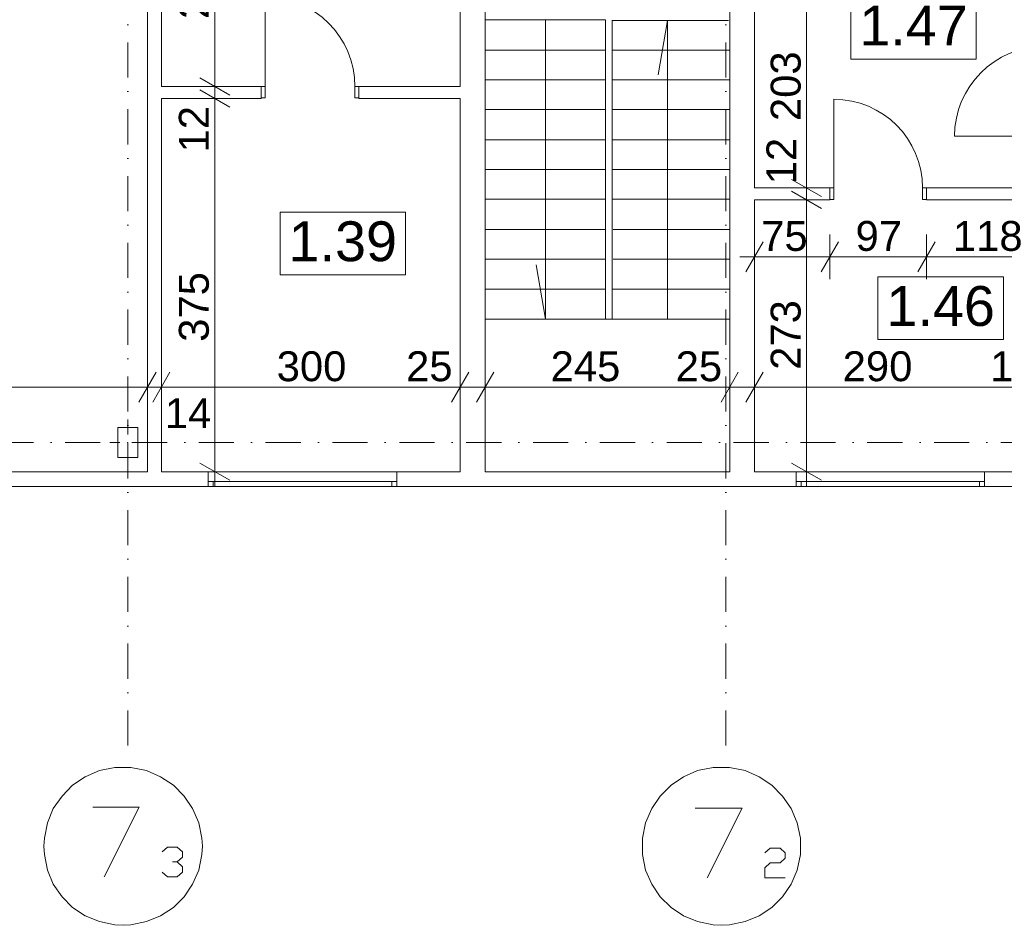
# Model space of a CAD drawing. Extents: x -283435 to 14216, y -77540 to 30522.
# Tile 92 of 177: x -129287 to -119413, y -77508 to -68419. Entities that reach past the tile are written whole.
import ezdxf

# ---------------------------------------------------------------- set-up
doc = ezdxf.new("R2010")
doc.units = 0
doc.header["$MEASUREMENT"] = 0
doc.linetypes.add('Kropki i Kreski', pattern=[670.277762, 352.777767, -176.388884, 0, -141.111112])
for name, color, linetype in [('Drzwi ArchiCAD', 7, 'Continuous'), ('Okna ArchiCADa', 7, 'Continuous'), ('SŁUPY', 7, 'Continuous'), ('WYMIARY', 7, 'Continuous'), ('ŚCIANY', 7, 'Continuous')]:
    doc.layers.add(name, color=color, linetype=linetype)
for name, color, linetype, lineweight in [('Drzwi ArchiCAD_Nr_Pióra__3', 3, 'Continuous', 18), ('Drzwi ArchiCAD_Nr_Pióra__7', 7, 'Continuous', 18), ('LINIE_Nr_Pióra__7', 7, 'Continuous', 18), ('Okna ArchiCADa_Nr_Pióra__23', 23, 'Continuous', 18), ('Okna ArchiCADa_Nr_Pióra__3', 3, 'Continuous', 18), ('Okna ArchiCADa_Nr_Pióra__7', 7, 'Continuous', 18), ('OPISY_Nr_Pióra__65', 65, 'Continuous', 18), ('OPISY_Nr_Pióra__86', 86, 'Continuous', 18), ('OSIE_Nr_Pióra__5', 5, 'Continuous', 18), ('OSIE_Nr_Pióra__7', 7, 'Continuous', 18), ('SŁUPY_Nr_Pióra__20', 20, 'Continuous', 18), ('WYMIARY_Nr_Pióra__4', 4, 'Continuous', 18), ('WYMIARY_Nr_Pióra__5', 5, 'Continuous', 18), ('ŚCIANY_Nr_Pióra__7', 7, 'Continuous', 18)]:
    doc.layers.add(name, color=color, linetype=linetype, lineweight=lineweight)
doc.layers.add('SŁUPY_Nr_Pióra__28', color=7, linetype='Continuous', lineweight=18, true_color=0x260900)
doc.styles.add('GENERATED_STYLE_1', font='arial.ttf')
doc.styles.add('GENERATED_STYLE_2', font='txt')
doc.dimstyles.new('GENERATED_STYLE__1', dxfattribs={"dimtxt": 300, "dimasz": 228, "dimexe": 0.18, "dimexo": 0, "dimgap": 0.09, "dimtad": 1, "dimdec": 0, "dimlfac": 0.1, "dimzin": 0, "dimdsep": 46, "dimtxsty": 'GENERATED_STYLE_2', "dimblk": 'ARROWHEAD_2', "dimblk1": 'ARROWHEAD_2', "dimblk2": 'ARROWHEAD_2', "dimcen": 0.09, "dimclrd": 256, "dimclre": 256, "dimclrt": 256, "dimazin": 0, "dimtfac": 1, "dimtdec": 4, "dimtmove": 0, "dimatfit": 3, "dimfxl": 1, "dimtolj": 1, "dimtzin": 0, "dimarcsym": 0})
doc.dimstyles.new('GENERATED_STYLE__2', dxfattribs={"dimtxt": 300, "dimasz": 228, "dimexe": 0.18, "dimexo": 0, "dimgap": 0.09, "dimtad": 1, "dimtih": 1, "dimtoh": 1, "dimdec": 0, "dimlfac": 0.1, "dimzin": 0, "dimdsep": 46, "dimtxsty": 'GENERATED_STYLE_2', "dimblk": 'ARROWHEAD_2', "dimblk1": 'ARROWHEAD_2', "dimblk2": 'ARROWHEAD_2', "dimcen": 0.09, "dimclrd": 256, "dimclre": 256, "dimclrt": 256, "dimazin": 0, "dimtfac": 1, "dimtdec": 4, "dimtmove": 0, "dimatfit": 3, "dimfxl": 1, "dimtolj": 1, "dimtzin": 0, "dimarcsym": 0})
doc.dimstyles.new('GENERATED_STYLE__3', dxfattribs={"dimtxt": 300, "dimasz": 228, "dimexe": 0.18, "dimexo": 0, "dimgap": 0.09, "dimtad": 1, "dimtih": 1, "dimtoh": 1, "dimdec": 0, "dimlfac": 0.1, "dimzin": 0, "dimdsep": 46, "dimtxsty": 'GENERATED_STYLE_2', "dimblk": 'ARROWHEAD_2', "dimblk1": 'ARROWHEAD_2', "dimblk2": 'ARROWHEAD_2', "dimcen": 0.09, "dimclrd": 256, "dimclre": 256, "dimclrt": 256, "dimazin": 0, "dimtfac": 1, "dimtdec": 4, "dimtmove": 2, "dimatfit": 3, "dimfxl": 1, "dimtolj": 1, "dimtzin": 0, "dimarcsym": 0})
doc.dimstyles.new('GENERATED_STYLE__4', dxfattribs={"dimtxt": 300, "dimasz": 228, "dimexe": 0.18, "dimexo": 0, "dimgap": 0.09, "dimtad": 1, "dimdec": 0, "dimlfac": 0.1, "dimzin": 0, "dimdsep": 46, "dimtxsty": 'GENERATED_STYLE_2', "dimblk": 'ARROWHEAD_2', "dimblk1": 'ARROWHEAD_2', "dimblk2": 'ARROWHEAD_2', "dimcen": 0.09, "dimclrd": 256, "dimclre": 256, "dimclrt": 256, "dimazin": 0, "dimtfac": 1, "dimtdec": 4, "dimtmove": 2, "dimatfit": 3, "dimfxl": 1, "dimtolj": 1, "dimtzin": 0, "dimarcsym": 0})

# ---------------------------------------------------------------- blocks, each defined once
blk = doc.blocks.new('D1 Drzwi proste 12_68')
at = {"layer": 'Drzwi ArchiCAD_Nr_Pióra__3', "linetype": 'Continuous'}
for p, q in [((450, 0), (450, 900)), ((-450, 0), (-490, 0)), ((-490, 0), (-490, -115)), ((-450, -115), (-450, 0)), ((490, 0), (450, 0)), ((450, 0), (450, -115)), ((490, -115), (490, 0)), ((-490, -115), (-450, -115)), ((450, -115), (490, -115))]:
    blk.add_line(p, q, dxfattribs=at)
blk.add_arc((450, 0), 900, 90, 180, dxfattribs=at)
at = {"layer": 'Drzwi ArchiCAD_Nr_Pióra__7', "linetype": 'Continuous'}
for p, q in [((-490, 0), (-490, -115)), ((490, 0), (490, -115))]:
    blk.add_line(p, q, dxfattribs=at)
blk = doc.blocks.new('Ściana_216', base_point=(-119012.1, -72955.8))
at = {"layer": 'ŚCIANY_Nr_Pióra__7', "linetype": 'Continuous'}
for p, q in [((-119012.1, -66596.5), (-119012.1, -68648.7)), ((-118892.1, -68648.7), (-118892.1, -66596.5)), ((-119012.1, -68648.7), (-118897.1, -68648.7)), ((-118897.1, -68648.7), (-118892.1, -68648.7)), ((-119012.1, -69628.7), (-118897.1, -69628.7)), ((-119012.1, -69628.7), (-119012.1, -70108.7)), ((-118897.1, -69628.7), (-118892.1, -69628.7)), ((-118892.1, -72955.8), (-118892.1, -69628.7)), ((-119012.1, -70228.7), (-119012.1, -72955.8))]:
    blk.add_line(p, q, dxfattribs=at)
at = {"layer": 'Drzwi ArchiCAD', "linetype": 'Continuous', "xscale": -1, "rotation": 90}
blk.add_blockref('D1 Drzwi proste 12_68', (-119012.1, -69138.7), dxfattribs=at)
blk = doc.blocks.new('D1 Drzwi proste 12_69')
at = {"layer": 'Drzwi ArchiCAD_Nr_Pióra__3', "linetype": 'Continuous'}
for p, q in [((445, 0), (445, 890)), ((-445, 0), (-485, 0)), ((-485, 0), (-485, -115)), ((-445, -115), (-445, 0)), ((485, 0), (445, 0)), ((445, 0), (445, -115)), ((485, -115), (485, 0)), ((-485, -115), (-445, -115)), ((445, -115), (485, -115))]:
    blk.add_line(p, q, dxfattribs=at)
blk.add_arc((445, 0), 890, 90, 180, dxfattribs=at)
at = {"layer": 'Drzwi ArchiCAD_Nr_Pióra__7', "linetype": 'Continuous'}
for p, q in [((-485, 0), (-485, -115)), ((485, 0), (485, -115))]:
    blk.add_line(p, q, dxfattribs=at)
blk = doc.blocks.new('Ściana_217', base_point=(-119012.1, -70228.7))
at = {"layer": 'ŚCIANY_Nr_Pióra__7', "linetype": 'Continuous'}
for p, q in [((-121161.7, -70108.7), (-121916.7, -70108.7)), ((-121161.7, -70108.7), (-121161.7, -70223.7)), ((-120191.7, -70108.7), (-120191.7, -70223.7)), ((-119012.1, -70108.7), (-120191.7, -70108.7)), ((-121916.7, -70228.7), (-121161.7, -70228.7)), ((-121161.7, -70223.7), (-121161.7, -70228.7)), ((-120191.7, -70223.7), (-120191.7, -70228.7)), ((-120191.7, -70228.7), (-119012.1, -70228.7))]:
    blk.add_line(p, q, dxfattribs=at)
at = {"layer": 'Drzwi ArchiCAD', "linetype": 'Continuous', "xscale": -1}
blk.add_blockref('D1 Drzwi proste 12_69', (-120676.7, -70108.7), dxfattribs=at)
blk = doc.blocks.new('Ściana_218', base_point=(-121916.7, -67962.4))
at = {"layer": 'ŚCIANY_Nr_Pióra__7', "linetype": 'Continuous'}
for p, q in [((-122166.7, -67962.4), (-122166.7, -72955.8)), ((-121916.7, -70108.7), (-121916.7, -68082.4)), ((-121916.7, -72955.8), (-121916.7, -70228.7))]:
    blk.add_line(p, q, dxfattribs=at)
blk = doc.blocks.new('D1 Drzwi proste 12_70')
at = {"layer": 'Drzwi ArchiCAD_Nr_Pióra__3', "linetype": 'Continuous'}
for p, q in [((450, 0), (450, 900)), ((-450, 0), (-490, 0)), ((-490, 0), (-490, -115)), ((-450, -115), (-450, 0)), ((490, 0), (450, 0)), ((450, 0), (450, -115)), ((490, -115), (490, 0)), ((-490, -115), (-450, -115)), ((450, -115), (490, -115))]:
    blk.add_line(p, q, dxfattribs=at)
blk.add_arc((450, 0), 900, 90, 180, dxfattribs=at)
at = {"layer": 'Drzwi ArchiCAD_Nr_Pióra__7', "linetype": 'Continuous'}
for p, q in [((-490, 0), (-490, -115)), ((490, 0), (490, -115))]:
    blk.add_line(p, q, dxfattribs=at)
blk = doc.blocks.new('Ściana_220', base_point=(-124619.9, -69210.2))
at = {"layer": 'ŚCIANY_Nr_Pióra__7', "linetype": 'Continuous'}
for p, q in [((-126865.8, -69090.2), (-127866.2, -69090.2)), ((-126865.8, -69090.2), (-126865.8, -69205.2)), ((-125885.8, -69090.2), (-125885.8, -69205.2)), ((-124869.9, -69090.2), (-125885.8, -69090.2)), ((-127866.2, -69210.2), (-126865.8, -69210.2)), ((-126865.8, -69205.2), (-126865.8, -69210.2)), ((-125885.8, -69205.2), (-125885.8, -69210.2)), ((-125885.8, -69210.2), (-124869.9, -69210.2))]:
    blk.add_line(p, q, dxfattribs=at)
at = {"layer": 'Drzwi ArchiCAD', "linetype": 'Continuous', "xscale": -1}
blk.add_blockref('D1 Drzwi proste 12_70', (-126375.8, -69090.2), dxfattribs=at)
blk = doc.blocks.new('D1 Drzwi proste 12_71')
at = {"layer": 'Drzwi ArchiCAD_Nr_Pióra__3', "linetype": 'Continuous'}
for p, q in [((450, 0), (450, 900)), ((-450, 0), (-490, 0)), ((-490, 0), (-490, -115)), ((-450, -115), (-450, 0)), ((490, 0), (450, 0)), ((450, 0), (450, -115)), ((490, -115), (490, 0)), ((-490, -115), (-450, -115)), ((450, -115), (490, -115))]:
    blk.add_line(p, q, dxfattribs=at)
blk.add_arc((450, 0), 900, 90, 180, dxfattribs=at)
at = {"layer": 'Drzwi ArchiCAD_Nr_Pióra__7', "linetype": 'Continuous'}
for p, q in [((-490, 0), (-490, -115)), ((490, 0), (490, -115))]:
    blk.add_line(p, q, dxfattribs=at)
blk = doc.blocks.new('D1 Drzwi proste 12_72')
at = {"layer": 'Drzwi ArchiCAD_Nr_Pióra__3', "linetype": 'Continuous'}
for p, q in [((450, 0), (450, 900)), ((-450, 0), (-490, 0)), ((-490, 0), (-490, -115)), ((-450, -115), (-450, 0)), ((490, 0), (450, 0)), ((450, 0), (450, -115)), ((490, -115), (490, 0)), ((-490, -115), (-450, -115)), ((450, -115), (490, -115))]:
    blk.add_line(p, q, dxfattribs=at)
blk.add_arc((450, 0), 900, 90, 180, dxfattribs=at)
at = {"layer": 'Drzwi ArchiCAD_Nr_Pióra__7', "linetype": 'Continuous'}
for p, q in [((-490, 0), (-490, -115)), ((490, 0), (490, -115))]:
    blk.add_line(p, q, dxfattribs=at)
blk = doc.blocks.new('Ściana_221', base_point=(-127866.2, -60663))
at = {"layer": 'ŚCIANY_Nr_Pióra__7', "linetype": 'Continuous'}
for p, q in [((-128006.2, -60813), (-128006.2, -61437.4)), ((-127866.2, -61437.4), (-127866.2, -60813)), ((-127981.2, -61437.4), (-128006.2, -61437.4)), ((-127866.2, -61437.4), (-127981.2, -61437.4)), ((-127981.2, -62417.4), (-128006.2, -62417.4)), ((-128006.2, -62417.4), (-128006.2, -67088.9)), ((-127866.2, -62417.4), (-127981.2, -62417.4)), ((-127866.2, -63714.7), (-127866.2, -62417.4)), ((-127866.2, -64827.5), (-127866.2, -63834.7)), ((-127866.2, -66476.5), (-127866.2, -64947.5)), ((-127866.2, -67088.9), (-127866.2, -66596.5)), ((-127981.2, -67088.9), (-128006.2, -67088.9)), ((-127866.2, -67088.9), (-127981.2, -67088.9)), ((-127981.2, -68068.9), (-128006.2, -68068.9)), ((-128006.2, -68068.9), (-128006.2, -72955.8)), ((-127866.2, -68068.9), (-127981.2, -68068.9)), ((-127866.2, -69090.2), (-127866.2, -68068.9)), ((-127866.2, -72955.8), (-127866.2, -69210.2))]:
    blk.add_line(p, q, dxfattribs=at)
at = {"layer": 'Drzwi ArchiCAD', "linetype": 'Continuous', "xscale": -1, "rotation": 270}
blk.add_blockref('D1 Drzwi proste 12_72', (-127866.2, -61927.4), dxfattribs=at)
at = {"layer": 'Drzwi ArchiCAD', "linetype": 'Continuous', "rotation": 270}
blk.add_blockref('D1 Drzwi proste 12_71', (-127866.2, -67578.9), dxfattribs=at)
blk = doc.blocks.new('O M panel zakrzywiony 12_47')
at = {"layer": 'Okna ArchiCADa_Nr_Pióra__23', "linetype": 'Continuous'}
for p, q in [((-895, 0), (-945, 0)), ((-895, -50), (-895, 0)), ((945, 0), (895, 0)), ((895, 0), (895, -50)), ((-945, -50), (-895, -50)), ((895, -50), (945, -50))]:
    blk.add_line(p, q, dxfattribs=at)
at = {"layer": 'Okna ArchiCADa_Nr_Pióra__3', "linetype": 'Continuous'}
for p, q in [((-945, 0), (945, 0)), ((895, 0), (-895, 0)), ((-895, -50), (895, -50)), ((-945, -150), (945, -150))]:
    blk.add_line(p, q, dxfattribs=at)
at = {"layer": 'Okna ArchiCADa_Nr_Pióra__7', "linetype": 'Continuous'}
for p, q in [((-945, 0), (-945, -50)), ((945, 0), (945, -50))]:
    blk.add_line(p, q, dxfattribs=at)
blk = doc.blocks.new('O M panel zakrzywiony 12_46')
at = {"layer": 'Okna ArchiCADa_Nr_Pióra__23', "linetype": 'Continuous'}
for p, q in [((-895, 0), (-945, 0)), ((-895, -50), (-895, 0)), ((945, 0), (895, 0)), ((895, 0), (895, -50)), ((-945, -50), (-895, -50)), ((895, -50), (945, -50))]:
    blk.add_line(p, q, dxfattribs=at)
at = {"layer": 'Okna ArchiCADa_Nr_Pióra__3', "linetype": 'Continuous'}
for p, q in [((-945, 0), (945, 0)), ((895, 0), (-895, 0)), ((-895, -50), (895, -50)), ((-945, -150), (945, -150))]:
    blk.add_line(p, q, dxfattribs=at)
at = {"layer": 'Okna ArchiCADa_Nr_Pióra__7', "linetype": 'Continuous'}
for p, q in [((-945, 0), (-945, -50)), ((945, 0), (945, -50))]:
    blk.add_line(p, q, dxfattribs=at)
blk = doc.blocks.new('Ściana_426', base_point=(-149541.4, -72955.8))
at = {"layer": 'ŚCIANY_Nr_Pióra__7', "linetype": 'Continuous'}
for p, q in [((-128006.2, -72955.8), (-133900.3, -72955.8)), ((-127395.2, -72955.8), (-127866.2, -72955.8)), ((-127395.2, -73055.8), (-127395.2, -72955.8)), ((-125505.2, -73055.8), (-125505.2, -72955.8)), ((-124869.9, -72955.8), (-125505.2, -72955.8)), ((-122166.7, -72955.8), (-124619.9, -72955.8)), ((-121501, -72955.8), (-121916.7, -72955.8)), ((-121501, -73055.8), (-121501, -72955.8)), ((-119611, -73055.8), (-119611, -72955.8)), ((-119012.1, -72955.8), (-119611, -72955.8)), ((-127395.2, -73105.8), (-127395.2, -73055.8)), ((-125505.2, -73105.8), (-125505.2, -73055.8)), ((-121501, -73105.8), (-121501, -73055.8)), ((-119611, -73105.8), (-119611, -73055.8)), ((-149541.4, -73105.8), (-127395.2, -73105.8)), ((-125505.2, -73105.8), (-121501, -73105.8)), ((-119611, -73105.8), (-87783.3, -73105.8))]:
    blk.add_line(p, q, dxfattribs=at)
at = {"layer": 'Okna ArchiCADa', "linetype": 'Continuous', "rotation": 180}
blk.add_blockref('O M panel zakrzywiony 12_46', (-126450.2, -73105.8), dxfattribs=at)
at = {"layer": 'Okna ArchiCADa', "linetype": 'Continuous', "xscale": -1, "rotation": 180}
blk.add_blockref('O M panel zakrzywiony 12_47', (-120556, -73105.8), dxfattribs=at)
blk = doc.blocks.new('Ściana_523', base_point=(-124619.9, -68184.4))
at = {"layer": 'ŚCIANY_Nr_Pióra__7', "linetype": 'Continuous'}
for p, q in [((-124869.9, -68184.4), (-124869.9, -69090.2)), ((-124619.9, -68184.4), (-124869.9, -68184.4)), ((-124619.9, -72955.8), (-124619.9, -68184.4)), ((-124869.9, -69210.2), (-124869.9, -72955.8))]:
    blk.add_line(p, q, dxfattribs=at)
blk = doc.blocks.new('Słup_150', base_point=(-128203.7, -72663))
at = {"layer": 'SŁUPY_Nr_Pióra__20', "linetype": 'Continuous'}
for p, q in [((-128203.7, -72583), (-128203.7, -72433)), ((-128283.7, -72663), (-128383.7, -72663)), ((-128123.7, -72663), (-128023.7, -72663)), ((-128203.7, -72743), (-128203.7, -72893))]:
    blk.add_line(p, q, dxfattribs=at)
blk.add_point((-128203.7, -72663), dxfattribs=at)
at = {"layer": 'SŁUPY_Nr_Pióra__28', "linetype": 'Continuous', "flags": 128}
blk.add_lwpolyline([(-128103.7, -72813), (-128103.7, -72513), (-128303.7, -72513), (-128303.7, -72813)], close=True, dxfattribs=at)
blk = doc.blocks.new('*D2096')
at = {"layer": 'WYMIARY_Nr_Pióra__4', "linetype": 'Continuous', "transparency": 16777216}
for p, q in [((-133900.3, -72332.7), (-133900.3, -71882.7)), ((-128006.2, -72332.7), (-128006.2, -71882.7)), ((-133813.7, -71957.7), (-133987, -72257.7)), ((-127919.6, -71957.7), (-128092.8, -72257.7)), ((-134047, -72107.7), (-133900.3, -72107.7)), ((-133900.3, -72107.7), (-128006.2, -72107.7))]:
    blk.add_line(p, q, dxfattribs=at)
at = {"layer": 'WYMIARY_Nr_Pióra__5', "transparency": 16777216, "insert": (-131294.8, -71747.7), "char_height": 300, "attachment_point": 1, "style": 'GENERATED_STYLE_1'}
blk.add_mtext('{589}', dxfattribs=at)
blk = doc.blocks.new('ARROWHEAD_2')
at = {"linetype": 'Continuous'}
for p, q in [((-0.378, -0.655), (0.378, 0.655)), ((0, 0), (-1, 0))]:
    blk.add_line(p, q, dxfattribs=at)
blk = doc.blocks.new('*D2097')
at = {"layer": 'WYMIARY_Nr_Pióra__4', "linetype": 'Continuous', "transparency": 16777216}
for p, q in [((-128006.2, -72332.7), (-128006.2, -71882.7)), ((-127866.2, -72332.7), (-127866.2, -71882.7)), ((-127919.6, -71957.7), (-128092.8, -72257.7)), ((-127779.6, -71957.7), (-127952.8, -72257.7)), ((-128006.2, -72107.7), (-127866.2, -72107.7))]:
    blk.add_line(p, q, dxfattribs=at)
blk = doc.blocks.new('*D2098')
at = {"layer": 'WYMIARY_Nr_Pióra__4', "linetype": 'Continuous', "transparency": 16777216}
for p, q in [((-127866.2, -72332.7), (-127866.2, -71882.7)), ((-124869.9, -72332.7), (-124869.9, -71882.7)), ((-127779.6, -71957.7), (-127952.8, -72257.7)), ((-124783.3, -71957.7), (-124956.5, -72257.7)), ((-127866.2, -72107.7), (-124869.9, -72107.7))]:
    blk.add_line(p, q, dxfattribs=at)
at = {"layer": 'WYMIARY_Nr_Pióra__5', "transparency": 16777216, "char_height": 300, "attachment_point": 1, "style": 'GENERATED_STYLE_1'}
for s, insert in [('{300}', (-126709.6, -71747.7)), ('{25}', (-125411.9, -71747.7)), ('{14}', (-127830.8, -72218.8))]:
    blk.add_mtext(s, dxfattribs=dict(at, insert=insert))
blk = doc.blocks.new('*D2099')
at = {"layer": 'WYMIARY_Nr_Pióra__4', "linetype": 'Continuous', "transparency": 16777216}
for p, q in [((-124869.9, -72332.7), (-124869.9, -71882.7)), ((-124619.9, -72332.7), (-124619.9, -71882.7)), ((-124783.3, -71957.7), (-124956.5, -72257.7)), ((-124533.3, -71957.7), (-124706.5, -72257.7)), ((-124869.9, -72107.7), (-124619.9, -72107.7))]:
    blk.add_line(p, q, dxfattribs=at)
blk = doc.blocks.new('*D2100')
at = {"layer": 'WYMIARY_Nr_Pióra__4', "linetype": 'Continuous', "transparency": 16777216}
for p, q in [((-124619.9, -72332.7), (-124619.9, -71882.7)), ((-122166.7, -72332.7), (-122166.7, -71882.7)), ((-124533.3, -71957.7), (-124706.5, -72257.7)), ((-122080.1, -71957.7), (-122253.3, -72257.7)), ((-124619.9, -72107.7), (-122166.7, -72107.7))]:
    blk.add_line(p, q, dxfattribs=at)
at = {"layer": 'WYMIARY_Nr_Pióra__5', "transparency": 16777216, "char_height": 300, "attachment_point": 1, "style": 'GENERATED_STYLE_1'}
for s, insert in [('{245}', (-123962.5, -71747.7)), ('{25}', (-122708.7, -71747.7))]:
    blk.add_mtext(s, dxfattribs=dict(at, insert=insert))
blk = doc.blocks.new('*D2101')
at = {"layer": 'WYMIARY_Nr_Pióra__4', "linetype": 'Continuous', "transparency": 16777216}
for p, q in [((-122166.7, -72332.7), (-122166.7, -71882.7)), ((-121916.7, -72332.7), (-121916.7, -71882.7)), ((-122080.1, -71957.7), (-122253.3, -72257.7)), ((-121830.1, -71957.7), (-122003.3, -72257.7)), ((-122166.7, -72107.7), (-121916.7, -72107.7))]:
    blk.add_line(p, q, dxfattribs=at)
blk = doc.blocks.new('*D2102')
at = {"layer": 'WYMIARY_Nr_Pióra__4', "linetype": 'Continuous', "transparency": 16777216}
for p, q in [((-121916.7, -72332.7), (-121916.7, -71882.7)), ((-119012.1, -72332.7), (-119012.1, -71882.7)), ((-121830.1, -71957.7), (-122003.3, -72257.7)), ((-118925.5, -71957.7), (-119098.7, -72257.7)), ((-121916.7, -72107.7), (-119012.1, -72107.7))]:
    blk.add_line(p, q, dxfattribs=at)
at = {"layer": 'WYMIARY_Nr_Pióra__5', "transparency": 16777216, "char_height": 300, "attachment_point": 1, "style": 'GENERATED_STYLE_1'}
for s, insert in [('{290}', (-121033.5, -71747.7)), ('{12}', (-119554.1, -71747.7))]:
    blk.add_mtext(s, dxfattribs=dict(at, insert=insert))
blk = doc.blocks.new('*D2103')
at = {"layer": 'WYMIARY_Nr_Pióra__4', "linetype": 'Continuous', "transparency": 16777216}
for p, q in [((-119012.1, -72332.7), (-119012.1, -71882.7)), ((-118892.1, -72332.7), (-118892.1, -71882.7)), ((-118925.5, -71957.7), (-119098.7, -72257.7)), ((-118805.5, -71957.7), (-118978.7, -72257.7)), ((-119012.1, -72107.7), (-118892.1, -72107.7))]:
    blk.add_line(p, q, dxfattribs=at)
blk = doc.blocks.new('*D2104')
at = {"layer": 'WYMIARY_Nr_Pióra__4', "linetype": 'Continuous', "transparency": 16777216}
for p, q in [((-118892.1, -72332.7), (-118892.1, -71882.7)), ((-103764.3, -72332.7), (-103764.3, -71882.7)), ((-118805.5, -71957.7), (-118978.7, -72257.7)), ((-103850.9, -72257.7), (-103677.7, -71957.7)), ((-118892.1, -72107.7), (-103764.3, -72107.7)), ((-103764.3, -72107.7), (-103617.6, -72107.7))]:
    blk.add_line(p, q, dxfattribs=at)
at = {"layer": 'WYMIARY_Nr_Pióra__5', "transparency": 16777216, "insert": (-111841.1, -71747.7), "char_height": 300, "attachment_point": 1, "style": 'GENERATED_STYLE_1'}
blk.add_mtext('{1\xa0513}', dxfattribs=at)
blk = doc.blocks.new('*D2158')
at = {"layer": 'WYMIARY_Nr_Pióra__4', "linetype": 'Continuous', "transparency": 16777216}
for p, q in [((-127105.7, -69210.2), (-127555.7, -69210.2)), ((-127480.7, -69123.6), (-127180.7, -69296.8)), ((-127330.7, -72955.8), (-127330.7, -69210.2)), ((-127480.7, -72869.2), (-127180.7, -73042.4)), ((-127105.7, -72955.8), (-127555.7, -72955.8)), ((-127330.7, -73102.5), (-127330.7, -72955.8))]:
    blk.add_line(p, q, dxfattribs=at)
at = {"layer": 'WYMIARY_Nr_Pióra__5', "transparency": 16777216, "char_height": 300, "attachment_point": 1, "rotation": 90, "style": 'GENERATED_STYLE_1'}
for s, insert in [('{12}', (-127690.7, -69752.2)), ('{375}', (-127690.7, -71652.2))]:
    blk.add_mtext(s, dxfattribs=dict(at, insert=insert))
blk = doc.blocks.new('*D2159')
at = {"layer": 'WYMIARY_Nr_Pióra__4', "linetype": 'Continuous', "transparency": 16777216}
for p, q in [((-127480.7, -69003.6), (-127180.7, -69176.8)), ((-127105.7, -69090.2), (-127555.7, -69090.2)), ((-127330.7, -69210.2), (-127330.7, -69090.2)), ((-127105.7, -69210.2), (-127555.7, -69210.2)), ((-127480.7, -69123.6), (-127180.7, -69296.8))]:
    blk.add_line(p, q, dxfattribs=at)
blk = doc.blocks.new('*D2160')
at = {"layer": 'WYMIARY_Nr_Pióra__4', "linetype": 'Continuous', "transparency": 16777216}
for p, q in [((-127480.7, -66509.9), (-127180.7, -66683.1)), ((-127105.7, -66596.5), (-127555.7, -66596.5)), ((-127330.7, -69090.2), (-127330.7, -66596.5)), ((-127480.7, -69003.6), (-127180.7, -69176.8)), ((-127105.7, -69090.2), (-127555.7, -69090.2))]:
    blk.add_line(p, q, dxfattribs=at)
at = {"layer": 'WYMIARY_Nr_Pióra__5', "transparency": 16777216, "char_height": 300, "attachment_point": 1, "rotation": 90, "style": 'GENERATED_STYLE_1'}
for s, insert in [('{12}', (-127690.7, -67138.5)), ('{249}', (-127690.7, -68412.5))]:
    blk.add_mtext(s, dxfattribs=dict(at, insert=insert))
blk = doc.blocks.new('*D2161')
at = {"layer": 'WYMIARY_Nr_Pióra__4', "linetype": 'Continuous', "transparency": 16777216}
for p, q in [((-127480.7, -66389.9), (-127180.7, -66563.1)), ((-127105.7, -66476.5), (-127555.7, -66476.5)), ((-127480.7, -66509.9), (-127180.7, -66683.1)), ((-127330.7, -66596.5), (-127330.7, -66476.5)), ((-127105.7, -66596.5), (-127555.7, -66596.5))]:
    blk.add_line(p, q, dxfattribs=at)
blk = doc.blocks.new('*D2162')
at = {"layer": 'WYMIARY_Nr_Pióra__4', "linetype": 'Continuous', "transparency": 16777216}
for p, q in [((-127480.7, -64860.9), (-127180.7, -65034.1)), ((-127105.7, -64947.5), (-127555.7, -64947.5)), ((-127330.7, -66476.5), (-127330.7, -64947.5)), ((-127480.7, -66389.9), (-127180.7, -66563.1)), ((-127105.7, -66476.5), (-127555.7, -66476.5))]:
    blk.add_line(p, q, dxfattribs=at)
at = {"layer": 'WYMIARY_Nr_Pióra__5', "transparency": 16777216, "char_height": 300, "attachment_point": 1, "rotation": 90, "style": 'GENERATED_STYLE_1'}
for s, insert in [('{12}', (-127203.6, -65444.5)), ('{153}', (-127690.7, -66053.5))]:
    blk.add_mtext(s, dxfattribs=dict(at, insert=insert))
blk = doc.blocks.new('*D2163')
at = {"layer": 'WYMIARY_Nr_Pióra__4', "linetype": 'Continuous', "transparency": 16777216}
for p, q in [((-127480.7, -64740.9), (-127180.7, -64914.1)), ((-127105.7, -64827.5), (-127555.7, -64827.5)), ((-127480.7, -64860.9), (-127180.7, -65034.1)), ((-127330.7, -64947.5), (-127330.7, -64827.5)), ((-127105.7, -64947.5), (-127555.7, -64947.5))]:
    blk.add_line(p, q, dxfattribs=at)
blk = doc.blocks.new('*D2164')
at = {"layer": 'WYMIARY_Nr_Pióra__4', "linetype": 'Continuous', "transparency": 16777216}
for p, q in [((-127180.7, -63921.3), (-127480.7, -63748.1)), ((-127330.7, -63834.7), (-127330.7, -63688)), ((-127105.7, -63834.7), (-127555.7, -63834.7)), ((-127330.7, -64827.5), (-127330.7, -63834.7)), ((-127480.7, -64740.9), (-127180.7, -64914.1)), ((-127105.7, -64827.5), (-127555.7, -64827.5))]:
    blk.add_line(p, q, dxfattribs=at)
at = {"layer": 'WYMIARY_Nr_Pióra__5', "transparency": 16777216, "insert": (-127690.7, -64701.9), "char_height": 300, "attachment_point": 1, "rotation": 90, "style": 'GENERATED_STYLE_1'}
blk.add_mtext('{99}', dxfattribs=at)
blk = doc.blocks.new('*D2167')
at = {"layer": 'WYMIARY_Nr_Pióra__4', "linetype": 'Continuous', "transparency": 16777216}
for p, q in [((-121545.2, -70142.1), (-121245.2, -70315.3)), ((-121170.2, -70228.7), (-121620.2, -70228.7)), ((-121395.2, -72955.8), (-121395.2, -70228.7)), ((-121545.2, -72869.2), (-121245.2, -73042.4)), ((-121170.2, -72955.8), (-121620.2, -72955.8)), ((-121395.2, -73102.5), (-121395.2, -72955.8))]:
    blk.add_line(p, q, dxfattribs=at)
at = {"layer": 'WYMIARY_Nr_Pióra__5', "transparency": 16777216, "insert": (-121755.2, -71933.7), "char_height": 300, "attachment_point": 1, "rotation": 90, "style": 'GENERATED_STYLE_1'}
blk.add_mtext('{273}', dxfattribs=at)
blk = doc.blocks.new('*D2168')
at = {"layer": 'WYMIARY_Nr_Pióra__4', "linetype": 'Continuous', "transparency": 16777216}
for p, q in [((-121545.2, -70022.1), (-121245.2, -70195.3)), ((-121170.2, -70108.7), (-121620.2, -70108.7)), ((-121545.2, -70142.1), (-121245.2, -70315.3)), ((-121395.2, -70228.7), (-121395.2, -70108.7)), ((-121170.2, -70228.7), (-121620.2, -70228.7))]:
    blk.add_line(p, q, dxfattribs=at)
blk = doc.blocks.new('*D2169')
at = {"layer": 'WYMIARY_Nr_Pióra__4', "linetype": 'Continuous', "transparency": 16777216}
for p, q in [((-121245.2, -68169), (-121545.2, -67995.8)), ((-121395.2, -68082.4), (-121395.2, -67935.7)), ((-121170.2, -68082.4), (-121620.2, -68082.4)), ((-121395.2, -70108.7), (-121395.2, -68082.4)), ((-121545.2, -70022.1), (-121245.2, -70195.3)), ((-121170.2, -70108.7), (-121620.2, -70108.7))]:
    blk.add_line(p, q, dxfattribs=at)
at = {"layer": 'WYMIARY_Nr_Pióra__5', "transparency": 16777216, "char_height": 300, "attachment_point": 1, "rotation": 90, "style": 'GENERATED_STYLE_1'}
for s, insert in [('{203}', (-121755.2, -69437)), ('{12}', (-121798.1, -70071.5))]:
    blk.add_mtext(s, dxfattribs=dict(at, insert=insert))
blk = doc.blocks.new('*D2173')
at = {"layer": 'WYMIARY_Nr_Pióra__4', "linetype": 'Continuous', "transparency": 16777216}
for p, q in [((-121916.7, -71024.8), (-121916.7, -70574.8)), ((-121161.7, -71024.8), (-121161.7, -70574.8)), ((-121830.1, -70649.8), (-122003.3, -70949.8)), ((-121075.1, -70649.8), (-121248.3, -70949.8)), ((-122063.4, -70799.8), (-121916.7, -70799.8)), ((-121916.7, -70799.8), (-121161.7, -70799.8))]:
    blk.add_line(p, q, dxfattribs=at)
at = {"layer": 'WYMIARY_Nr_Pióra__5', "transparency": 16777216, "insert": (-121850.6, -70439.8), "char_height": 300, "attachment_point": 1, "style": 'GENERATED_STYLE_1'}
blk.add_mtext('{75}', dxfattribs=at)
blk = doc.blocks.new('*D2174')
at = {"layer": 'WYMIARY_Nr_Pióra__4', "linetype": 'Continuous', "transparency": 16777216}
for p, q in [((-121161.7, -71024.8), (-121161.7, -70574.8)), ((-120191.7, -71024.8), (-120191.7, -70574.8)), ((-121075.1, -70649.8), (-121248.3, -70949.8)), ((-120105.1, -70649.8), (-120278.3, -70949.8)), ((-121161.7, -70799.8), (-120191.7, -70799.8))]:
    blk.add_line(p, q, dxfattribs=at)
at = {"layer": 'WYMIARY_Nr_Pióra__5', "transparency": 16777216, "insert": (-120904.4, -70439.8), "char_height": 300, "attachment_point": 1, "style": 'GENERATED_STYLE_1'}
blk.add_mtext('{97}', dxfattribs=at)
blk = doc.blocks.new('*D2175')
at = {"layer": 'WYMIARY_Nr_Pióra__4', "linetype": 'Continuous', "transparency": 16777216}
for p, q in [((-120191.7, -71024.8), (-120191.7, -70574.8)), ((-119012.1, -71024.8), (-119012.1, -70574.8)), ((-120105.1, -70649.8), (-120278.3, -70949.8)), ((-119098.7, -70949.8), (-118925.5, -70649.8)), ((-120191.7, -70799.8), (-119012.1, -70799.8)), ((-119012.1, -70799.8), (-118865.4, -70799.8))]:
    blk.add_line(p, q, dxfattribs=at)
at = {"layer": 'WYMIARY_Nr_Pióra__5', "transparency": 16777216, "insert": (-119928.3, -70439.8), "char_height": 300, "attachment_point": 1, "style": 'GENERATED_STYLE_1'}
blk.add_mtext('{118}', dxfattribs=at)

msp = doc.modelspace()

# ---------------------------------------------------------------- linework, layer by layer
at = {"layer": 'LINIE_Nr_Pióra__7', "linetype": 'Continuous', "flags": 128}
for points in [[(-123412.2, -68422.4), (-124614.9, -68422.4)], [(-123412.2, -71418.5), (-123412.2, -68422.4)], [(-124014.9, -68427.8), (-124014.9, -71423.9)], [(-123349.4, -68427.8), (-122178.2, -68427.8)], [(-123344.1, -71418.5), (-123344.1, -68427.8)], [(-122789.9, -68427.8), (-122883.9, -68971.4)], [(-122789.9, -71423.9), (-122789.9, -68427.8)], [(-123412.2, -68725.7), (-124614.9, -68725.7)], [(-122172.9, -68725.7), (-123344.1, -68725.7)], [(-123412.2, -69023.9), (-124614.9, -69023.9)], [(-122172.9, -69023.9), (-123344.1, -69023.9)], [(-123412.2, -69321.8), (-124614.9, -69321.8)], [(-122172.9, -69321.8), (-123344.1, -69321.8)], [(-123417.3, -69625.1), (-124614.9, -69625.1)], [(-124191.3, -69625.1), (-124013.4, -69625.1)], [(-122172.9, -69625.1), (-123344.1, -69625.1)], [(-123412.2, -69923), (-124614.9, -69923)], [(-122172.9, -69923), (-123339, -69923)], [(-123412.2, -70221.2), (-124614.9, -70221.2)], [(-122172.9, -70221.2), (-123344.1, -70221.2)], [(-123417.3, -70524.5), (-124614.9, -70524.5)], [(-122172.9, -70524.5), (-123333.7, -70524.5)], [(-123412.2, -70822.4), (-124614.9, -70822.4)], [(-124014.9, -71423.9), (-124108.9, -70880.2)], [(-122172.9, -70822.4), (-123333.7, -70822.4)], [(-123417.3, -71125.6), (-124614.9, -71125.6)], [(-122172.9, -71125.6), (-123339, -71125.6)], [(-122172.9, -71423.9), (-124614.9, -71423.9)]]:
    msp.add_lwpolyline(points, dxfattribs=at)
at = {"layer": 'OPISY_Nr_Pióra__65', "linetype": 'Continuous', "flags": 128}
for points in [[(-120952.9, -68187.2), (-119694.1, -68187.2), (-119694.1, -68815.7), (-120952.9, -68815.7)], [(-126676.1, -70351.8), (-125417.3, -70351.8), (-125417.3, -70980.3), (-126676.1, -70980.3)], [(-120680.1, -71001.6), (-119421.3, -71001.6), (-119421.3, -71630.1), (-120680.1, -71630.1)]]:
    msp.add_lwpolyline(points, close=True, dxfattribs=at)
at = {"layer": 'OSIE_Nr_Pióra__5', "linetype": 'Kropki i Kreski'}
for p, q in [((-128203.7, -75704.3), (-128203.7, -56842.9)), ((-122203.7, -75704.3), (-122203.7, -56842.9))]:
    msp.add_line(p, q, dxfattribs=at)
at = {"layer": 'OSIE_Nr_Pióra__7', "linetype": 'Kropki i Kreski'}
msp.add_line((-230728.9, -72663), (11369.3, -72663), dxfattribs=at)
at = {"layer": 'OSIE_Nr_Pióra__7', "linetype": 'Continuous', "flags": 128}
for points in [[(-129044.7, -76713.7), (-129039.4, -76797.3), (-129008, -76954.1), (-128950.5, -77095.2), (-128861.8, -77220.9), (-128757.2, -77330.6), (-128631.5, -77414.1), (-128485.3, -77471.7), (-128333.6, -77503.1), (-128250, -77508.4), (-128171.4, -77503.1), (-128014.6, -77471.7), (-127873.5, -77414.1), (-127742.8, -77330.6), (-127638.1, -77220.9), (-127554.5, -77095.2), (-127491.7, -76954.1), (-127460.3, -76797.3), (-127455.2, -76713.7), (-127460.3, -76635.1), (-127491.7, -76478.3), (-127554.5, -76337.2), (-127638.1, -76211.5), (-127742.8, -76101.8), (-127873.5, -76018.2), (-128014.6, -75955.4), (-128171.4, -75924), (-128250, -75924), (-128333.6, -75924), (-128485.3, -75955.4), (-128631.5, -76018.2), (-128757.2, -76101.8), (-128861.8, -76211.5), (-128950.5, -76337.2), (-129008, -76478.3), (-129039.4, -76635.1)], [(-123041.9, -76713.7), (-123041.9, -76797.3), (-123010.8, -76954.1), (-122947.9, -77095.2), (-122864.3, -77220.9), (-122754.4, -77330.6), (-122629, -77414.1), (-122487.9, -77471.7), (-122331.1, -77503.1), (-122247.2, -77508.4), (-122168.9, -77503.1), (-122012.1, -77471.7), (-121870.7, -77414.1), (-121745.3, -77330.6), (-121635.6, -77220.9), (-121551.7, -77095.2), (-121489.2, -76954.1), (-121457.8, -76797.3), (-121457.8, -76713.7), (-121457.8, -76635.1), (-121489.2, -76478.3), (-121551.7, -76337.2), (-121635.6, -76211.5), (-121745.3, -76101.8), (-121870.7, -76018.2), (-122012.1, -75955.4), (-122168.9, -75924), (-122247.2, -75924), (-122331.1, -75924), (-122487.9, -75955.4), (-122629, -76018.2), (-122754.4, -76101.8), (-122864.3, -76211.5), (-122947.9, -76337.2), (-123010.8, -76478.3), (-123041.9, -76635.1)]]:
    msp.add_lwpolyline(points, close=True, dxfattribs=at)
for points in [[(-128553.2, -76321.5), (-128087.8, -76321.5), (-128438.2, -77022)], [(-122514, -76331.9), (-122043.2, -76331.9), (-122393.6, -77032.6)], [(-127706, -76870.5), (-127653.8, -76823.3), (-127653.8, -76771.2), (-127706, -76724), (-127805.6, -76724), (-127857.8, -76771.2)], [(-121813.2, -76781.6), (-121761, -76734.4), (-121661.7, -76734.4), (-121609.2, -76781.6), (-121609.2, -76833.7), (-121661.7, -76880.9), (-121761, -76880.9), (-121813.2, -76933), (-121813.2, -77032.6), (-121609.2, -77032.6)], [(-127857.8, -76975.1), (-127805.6, -77022), (-127706, -77022), (-127653.8, -76975.1), (-127653.8, -76922.7), (-127706, -76870.5), (-127753.2, -76870.5)]]:
    msp.add_lwpolyline(points, dxfattribs=at)

# ---------------------------------------------------------------- block references
at = {"layer": 'SŁUPY'}
msp.add_blockref('Słup_150', (-128203.7, -72663), dxfattribs=at)
at = {"layer": 'ŚCIANY'}
for name, p in [('Ściana_221', (-127866.2, -60663)), ('Ściana_216', (-119012.1, -72955.8)), ('Ściana_218', (-121916.7, -67962.4)), ('Ściana_220', (-124619.9, -69210.2)), ('Ściana_523', (-124619.9, -68184.4)), ('Ściana_217', (-119012.1, -70228.7)), ('Ściana_426', (-149541.4, -72955.8))]:
    msp.add_blockref(name, p, dxfattribs=at)

# ---------------------------------------------------------------- texts
at = {"layer": 'OPISY_Nr_Pióra__86', "linetype": 'Continuous', "char_height": 400, "attachment_point": 2, "style": 'GENERATED_STYLE_1'}
for s, insert in [('{1.47}', (-120323.5, -68278.6)), ('{1.39}', (-126046.7, -70443.2)), ('{1.46}', (-120050.7, -71093))]:
    msp.add_mtext(s, dxfattribs=dict(at, insert=insert))

# ---------------------------------------------------------------- dimensions: what is measured, and where the dimension line sits
at = {"layer": 'WYMIARY', "linetype": 'Continuous'}
for base, p1, p2, dimstyle, picture, middle in [((-127330.7, -72955.8), (-127866.2, -64827.5), (-127866.2, -63834.7), 'GENERATED_STYLE__4', '*D2164', (-127540.7, -64477)), ((-127330.7, -72955.8), (-127866.2, -64947.5), (-127866.2, -64827.5), 'GENERATED_STYLE__4', '*D2163', (-127053.6, -65219.5)), ((-127330.7, -72955.8), (-127866.2, -66476.5), (-127866.2, -64947.5), 'GENERATED_STYLE__1', '*D2162', (-127540.7, -65716.1)), ((-127330.7, -72955.8), (-127866.2, -66596.5), (-127866.2, -66476.5), 'GENERATED_STYLE__1', '*D2161', (-127540.7, -66913.6)), ((-127330.7, -72955.8), (-127866.2, -69090.2), (-127866.2, -66596.5), 'GENERATED_STYLE__1', '*D2160', (-127540.7, -68075.1)), ((-121395.2, -72955.8), (-121916.7, -70108.7), (-121916.7, -68082.4), 'GENERATED_STYLE__1', '*D2169', (-121605.2, -69099.6)), ((-127330.7, -72955.8), (-127866.2, -69210.2), (-127866.2, -69090.2), 'GENERATED_STYLE__1', '*D2159', (-127540.7, -69527.3)), ((-127330.7, -72955.8), (-124869.9, -72955.8), (-127866.2, -69210.2), 'GENERATED_STYLE__1', '*D2158', (-127540.7, -71314.8)), ((-121395.2, -72955.8), (-121916.7, -70228.7), (-121916.7, -70108.7), 'GENERATED_STYLE__4', '*D2168', (-121648.1, -69846.5)), ((-121395.2, -72955.8), (-121916.7, -72955.8), (-121916.7, -70228.7), 'GENERATED_STYLE__1', '*D2167', (-121605.2, -71596.4))]:
    dim = msp.add_linear_dim(base=base, p1=p1, p2=p2, angle=90, dimstyle=dimstyle, dxfattribs=at)
    dim.commit()
    dim.dimension.update_dxf_attribs({"geometry": picture, "text_midpoint": middle})
for base, p1, p2, dimstyle, picture, middle in [((-121916.7, -70799.8), (-120191.7, -70228.7), (-119012.1, -70108.7), 'GENERATED_STYLE__2', '*D2175', (-119590.9, -70589.8)), ((-121916.7311358, -70799.7896319), (-121916.7311358, -70228.6793894), (-121161.7311358, -70228.6793894), 'GENERATED_STYLE__3', '*D2173', (-121625.6401311, -70589.7896319)), ((-121916.7, -70799.8), (-121161.7, -70228.7), (-120191.7, -70228.7), 'GENERATED_STYLE__2', '*D2174', (-120679.5, -70589.8)), ((-133900.3, -72107.7), (-127866.2, -72955.8), (-124869.9, -70570.1), 'GENERATED_STYLE__2', '*D2098', (-126372.2, -71897.7)), ((-133900.3, -72107.7), (-124869.9, -70570.1), (-124619.9, -70570.1), 'GENERATED_STYLE__2', '*D2099', (-125187, -71897.7)), ((-133900.3, -72107.7), (-124619.9, -70570.1), (-122166.7, -72955.8), 'GENERATED_STYLE__2', '*D2100', (-123625.1, -71897.7)), ((-133900.3, -72107.7), (-133900.3, -72955.8), (-128006.2, -72955.8), 'GENERATED_STYLE__2', '*D2096', (-130957.4, -71897.7)), ((-133900.3, -72107.7), (-121916.7, -72955.8), (-119012.1, -72955.8), 'GENERATED_STYLE__2', '*D2102', (-120696.2, -71897.7)), ((-133900.3, -72107.7), (-118892.1, -72955.8), (-103764.3, -72955.8), 'GENERATED_STYLE__2', '*D2104', (-111326.8, -71897.7)), ((-133900.3, -72107.7), (-128006.2, -72955.8), (-127866.2, -72955.8), 'GENERATED_STYLE__3', '*D2097', (-127605.9, -72368.8)), ((-133900.3, -72107.7), (-122166.7, -72955.8), (-121916.7, -72955.8), 'GENERATED_STYLE__2', '*D2101', (-122483.8, -71897.7)), ((-133900.3, -72107.7), (-119012.1, -72955.8), (-118892.1, -72955.8), 'GENERATED_STYLE__2', '*D2103', (-119329.2, -71897.7))]:
    dim = msp.add_linear_dim(base=base, p1=p1, p2=p2, dimstyle=dimstyle, dxfattribs=at)
    dim.commit()
    dim.dimension.update_dxf_attribs({"geometry": picture, "text_midpoint": middle})

doc.saveas('drawing.dxf')
